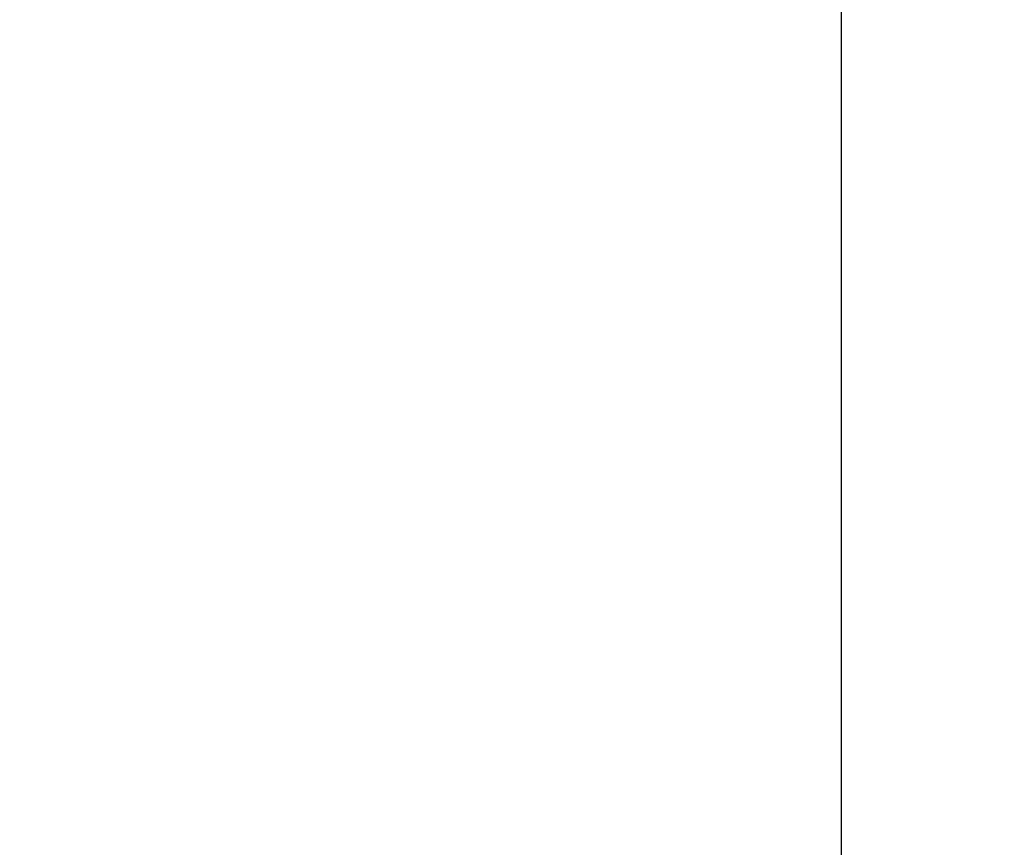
# Model space of a CAD drawing. Header units: millimetres. Extents: x -1690 to 192, y -898 to 54.
# Tile 248 of 256: x 169.75 to 175.43, y 26.94 to 31.72. Entities that reach past the tile are written whole.
import ezdxf

# ---------------------------------------------------------------- set-up
doc = ezdxf.new("R2010")
doc.units = ezdxf.units.MM
doc.header["$MEASUREMENT"] = 0
doc.layers.add('OVIDIO 186x93x72h', color=7, linetype='Continuous')

msp = doc.modelspace()

# ---------------------------------------------------------------- linework, layer by layer
at = {"layer": 'OVIDIO 186x93x72h', "extrusion": (-0.235702, -0.235702, 0.942809)}
for points in [[(95.6697, 268.8696), (95.6697, 377.9474)], [(96.6184, 377.9474), (96.6184, 268.8696)], [(98.5158, 268.8696), (98.5158, 377.9474)], [(99.4644, 377.9474), (99.4644, 268.8696)]]:
    msp.add_lwpolyline(points, dxfattribs=at)
at = {"layer": 'OVIDIO 186x93x72h', "extrusion": (1, 0, 0)}
for points in [[(34.5007, 717.1947), (22.1077, 717.1947)], [(22.1077, 714.5114), (34.5007, 714.5114)], [(29.7147, 687.1401), (29.7147, 688.5769)]]:
    msp.add_lwpolyline(points, dxfattribs=at)
at = {"layer": 'OVIDIO 186x93x72h'}
msp.add_lwpolyline([(174.4938, 22.1077), (174.4938, 34.5007)], dxfattribs=at)
at = {"layer": 'OVIDIO 186x93x72h', "extrusion": (0.881185, -0.265561, -0.391139)}
for points in [[(80.3711, 723.9573), (34.0508, 663.8391)], [(34.0508, 663.8391), (80.3711, 723.9573)]]:
    msp.add_lwpolyline(points, dxfattribs=at)
at = {"layer": 'OVIDIO 186x93x72h', "extrusion": (0.881208, -0.265507, -0.391124)}
for points in [[(34.0173, 665.274), (79.637, 724.4941)], [(79.637, 724.4941), (34.0173, 665.274)]]:
    msp.add_lwpolyline(points, dxfattribs=at)
at = {"layer": 'OVIDIO 186x93x72h', "extrusion": (0, 1, 0)}
msp.add_lwpolyline([(-173.823, 717.1947), (-175.1647, 714.5114)], dxfattribs=at)
at = {"layer": 'OVIDIO 186x93x72h', "extrusion": (0.881274, -0.265352, -0.39108)}
msp.add_lwpolyline([(33.5072, 655.0029), (77.8201, 712.558)], dxfattribs=at)
at = {"layer": 'OVIDIO 186x93x72h', "extrusion": (-0.108979, -0.202852, 0.973126)}
for points in [[(144.8035, 270.7321), (144.8035, 110.0763)], [(144.8035, 110.0763), (144.8035, 270.7321)], [(145.099, 270.7321), (145.099, 110.0763)], [(145.3945, 110.0763), (145.3945, 270.7321)], [(145.3945, 270.7321), (145.3945, 110.0763)]]:
    msp.add_lwpolyline(points, dxfattribs=at)

doc.saveas('drawing.dxf')
